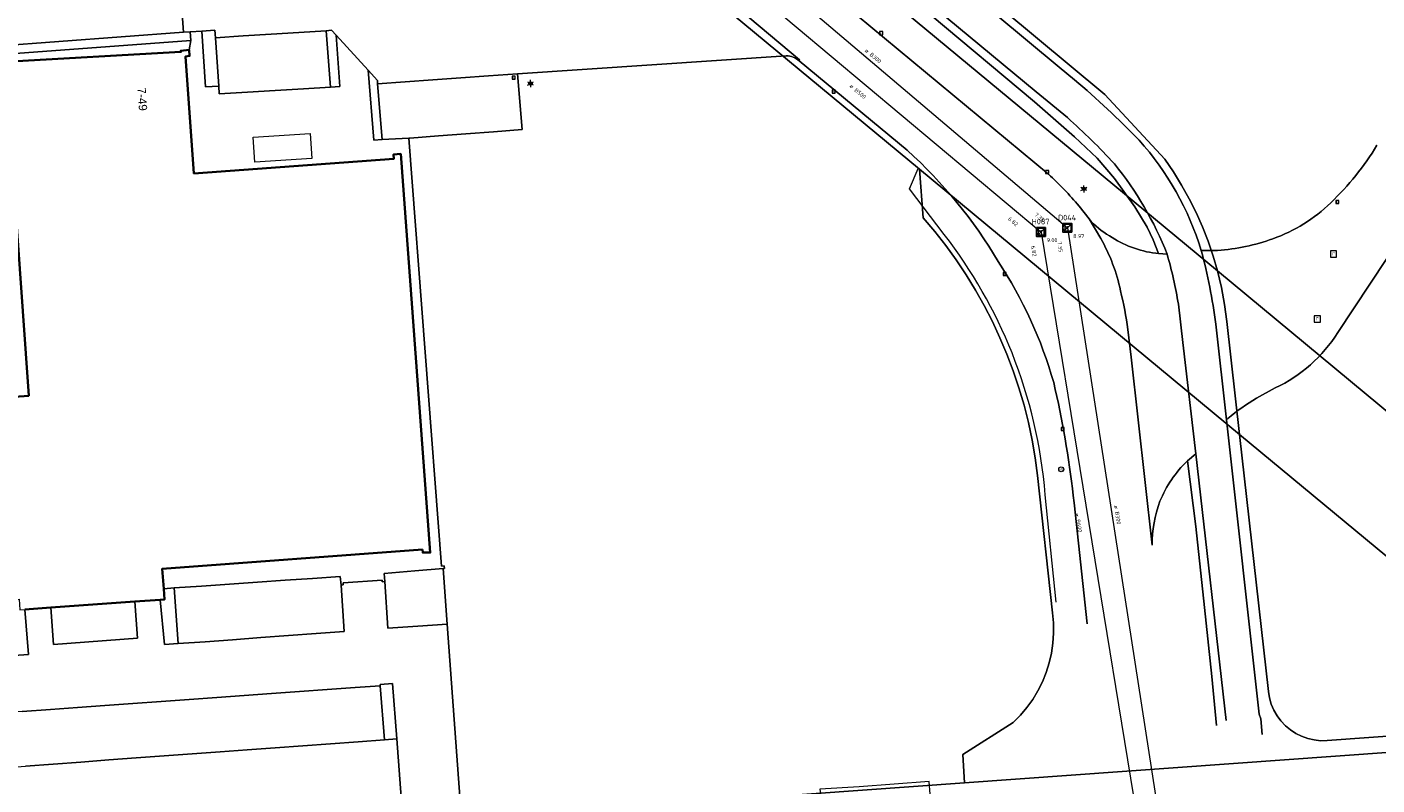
# Model space of a CAD drawing. Header units: metres. Extents: x 163628 to 167855, y 402678 to 405435.
# Tile 140 of 256: x 164538 to 164660, y 403246 to 403314. Entities that reach past the tile are written whole.
import ezdxf
from ezdxf.enums import TextEntityAlignment as Align

# ---------------------------------------------------------------- set-up
doc = ezdxf.new("R2010")
doc.units = ezdxf.units.M
doc.layers.get('0').update_dxf_attribs({"lineweight": 25})
for name, color, linetype, lineweight in [('X-CA190022.004-UO-BGT_Ondergrond$0$GE_203_VGOHaag_Lijn_GEM', 253, 'X-CA190022.004-UO-BGT_Ondergrond$0$Heg', 9), ('X-CA190022.004-UO-BGT_Ondergrond$0$GE_314_WGDRijbaanLokaleweg_Vlak_GEM', 253, 'Continuous', 9), ('X-CA190022.004-UO-BGT_Ondergrond$0$GE_316_WGDFietspad_Vlak_GEM', 253, 'Continuous', 9), ('X-CA190022.004-UO-BGT_Ondergrond$0$GE_317_WGDVoetpad_Vlak_GEM', 253, 'Continuous', 9), ('X-CA190022.004-UO-BGT_Ondergrond$0$GE_320_WGDParkeervlak_Vlak_GEM', 253, 'Continuous', 9), ('X-CA190022.004-UO-BGT_Ondergrond$0$GE_366_OWGBerm_groenvoorziening_Vlak_GEM', 253, 'Continuous', 9), ('X-CA190022.004-UO-BGT_Ondergrond$0$GE_367_OWGBerm_groenvoorziening_grasenk_GEM', 253, 'Continuous', 9), ('X-CA190022.004-UO-BGT_Ondergrond$0$GE_401_OTDErf_Vlak_GEM', 253, 'Continuous', 9), ('X-CA190022.004-UO-BGT_Ondergrond$0$GE_411_OTDOpenverharding_betonstraatstenen_Vlak_GEM', 253, 'Continuous', 9), ('X-CA190022.004-UO-BGT_Ondergrond$0$GE_4502_GBKN_Huisnummer_Lijn_GEM', 7, 'Continuous', 9), ('X-CA190022.004-UO-BGT_Ondergrond$0$GE_476_BTDGraslandagrarisch_Vlak_GEM', 253, 'Continuous', 9), ('X-CA190022.004-UO-BGT_Ondergrond$0$GE_477_BTDGroenvoorziening_Vlak_GEM', 253, 'Continuous', 9), ('X-CA190022.004-UO-BGT_Ondergrond$0$GE_479_BTDGroenvoorziening_grasenkruida_GEM', 253, 'Continuous', 9), ('X-CA190022.004-UO-BGT_Ondergrond$0$GE_491_VGOHaag_Inrichtend_Vlak_GEM', 253, 'Continuous', 9), ('X-CA190022.004-UO-BGT_Ondergrond$0$GE_601_PNDgrondvlakpand_Vlak_MV_GEM', 34, 'Continuous', 35), ('X-CA190022.004-UO-BGT_Ondergrond$0$GE_814_BRDVerkeersbord_Punt_GEM', 253, 'Continuous', 9), ('X-CA190022.004-UO-BGT_Ondergrond$0$GE_861_PALLichtmast_Punt_GEM', 253, 'Continuous', 9), ('X-CA190022.004-UO-BGT_Ondergrond$0$GE_885_PutInspectieofRioolput_Punt_GEM', 253, 'Continuous', 9), ('X-CA190022.004-UO-BGT_Ondergrond$0$GE_886_PutKolk_Punt_GEM', 253, 'Continuous', 9), ('X-CA190022.004-UO-BGT_Ondergrond$0$N-WE-RI-PUT_INSPECTIE-S', 253, 'Continuous', 9), ('X-CA190022.004-UO-KAD_Percelen$0$B-WE-KG-GRENS_PERCEEL-GV', 150, 'Continuous', 9), ('X-CA190022.004-UO-WHM_Riolering gemeente_NLCS_v0.2$0$B-WE-RI-BOB-T18', 214, 'Continuous', 15), ('X-CA190022.004-UO-WHM_Riolering gemeente_NLCS_v0.2$0$B-WE-RI-DIAMETER-T18', 214, 'Continuous', 15), ('X-CA190022.004-UO-WHM_Riolering gemeente_NLCS_v0.2$0$B-WE-RI-HWA_TRANSPORTLEIDING-G', 214, 'X-CA190022.004-UO-WHM_Riolering gemeente_NLCS_v0.2$0$1-200 HEMELWATER', 15), ('X-CA190022.004-UO-WHM_Riolering gemeente_NLCS_v0.2$0$B-WE-RI-PUT-S', 214, 'Continuous', 15), ('X-CA190022.004-UO-WHM_Riolering gemeente_NLCS_v0.2$0$B-WE-RI-PUTDEKSELHOOGTE-T18', 214, 'Continuous', 15), ('X-CA190022.004-UO-WHM_Riolering gemeente_NLCS_v0.2$0$B-WE-RI-PUTNUMMER-T25', 214, 'Continuous', 15), ('X-CA190022.004-UO-WHM_Riolering gemeente_NLCS_v0.2$0$B-WE-RI-VWA_TRANSPORTLEIDING-G', 214, 'X-CA190022.004-UO-WHM_Riolering gemeente_NLCS_v0.2$0$1-200 VUILWATER', 15)]:
    doc.layers.add(name, color=color, linetype=linetype, lineweight=lineweight)
doc.styles.add('X-CA190022.004-UO-BGT_Ondergrond$0$BGT_NAR', font='arial.ttf', dxfattribs={"height": 1})
doc.styles.add('X-CA190022.004-UO-BGT_Ondergrond$0$NLCS-ISO', font='NLCS-ISO.ttf')
doc.styles.add('X-CA190022.004-UO-WHM_Riolering gemeente_NLCS_v0.2$0$NLCS-ISO', font='NLCS-ISO.ttf')
doc.styles.add('X-CA190022.004-UO-WHM_Riolering gemeente_NLCS_v0.2$0$NLCS-ISO-M200-T18', font='NLCS-ISO.ttf', dxfattribs={"height": 0.36})
doc.styles.add('X-CA190022.004-UO-WHM_Riolering gemeente_NLCS_v0.2$0$NLCS-ISO-M200-T25', font='NLCS-ISO.ttf', dxfattribs={"height": 0.5})
doc.linetypes.add('X-CA190022.004-UO-BGT_Ondergrond$0$Heg', pattern='A,5,-1.5,[2,dgnlstyle-meierijstad.shx,S=0.007937,R=45,X=0,Y=0],-1.5', length=8)
doc.linetypes.add('X-CA190022.004-UO-WHM_Riolering gemeente_NLCS_v0.2$0$1-200 HEMELWATER', pattern='A,1.5,-0.6,["HWA",X-CA190022.004-UO-WHM_Riolering gemeente_NLCS_v0.2$0$NLCS-ISO,S=0.24,R=0,X=-0.5,Y=-0.12],-0.3', length=2.4)
doc.linetypes.add('X-CA190022.004-UO-WHM_Riolering gemeente_NLCS_v0.2$0$1-200 VUILWATER', pattern='A,1.5,-0.6,["DWA",X-CA190022.004-UO-WHM_Riolering gemeente_NLCS_v0.2$0$NLCS-ISO,S=0.24,R=0,X=-0.5,Y=-0.12],-0.3', length=2.4)

# ---------------------------------------------------------------- blocks, each defined once
blk = doc.blocks.new('X-CA190022.004-UO-BGT_Ondergrond$0$SRI-KOLK-SO')
at = {"color": 0, "linetype": 'ByBlock', "lineweight": 18}
blk.add_lwpolyline([(-1.125, -1.125), (1.125, -1.125), (1.125, 1.125), (-1.125, 1.125)], close=True, dxfattribs=at)
at = {"color": 0, "linetype": 'ByBlock', "lineweight": 18, "style": 'X-CA190022.004-UO-BGT_Ondergrond$0$NLCS-ISO'}
blk.add_text('k', height=1.5, dxfattribs=at).set_placement((0, 0), align=Align.MIDDLE_CENTER)
blk = doc.blocks.new('X-CA190022.004-UO-BGT_Ondergrond$0$IMGEOKolk')
at = {"xscale": 5, "yscale": 5, "zscale": 5}
blk.add_blockref('X-CA190022.004-UO-BGT_Ondergrond$0$SRI-KOLK-SO', (0, 0), dxfattribs=at)
blk = doc.blocks.new('X-CA190022.004-UO-BGT_Ondergrond$0$SIE-WEG_PAAL_VERKEERSBORD-SO')
at = {"linetype": 'ByBlock', "lineweight": 18}
blk.add_circle((0, 0), 1.5, dxfattribs=at)
at = {"linetype": 'ByBlock', "lineweight": 18, "style": 'X-CA190022.004-UO-BGT_Ondergrond$0$NLCS-ISO'}
blk.add_text('vb', height=1.5, dxfattribs=at).set_placement((0, 0.13), align=Align.MIDDLE_CENTER)
blk = doc.blocks.new('X-CA190022.004-UO-BGT_Ondergrond$0$IMGEOVerkeersbord')
at = {"xscale": 5, "yscale": 5, "zscale": 5}
blk.add_blockref('X-CA190022.004-UO-BGT_Ondergrond$0$SIE-WEG_PAAL_VERKEERSBORD-SO', (0, 0), dxfattribs=at)
blk = doc.blocks.new('X-CA190022.004-UO-BGT_Ondergrond$0$SRI-PUT_INSPECTIEPUT_RIOOLPUT-SO')
at = {"color": 0, "linetype": 'ByBlock', "lineweight": 18}
blk.add_lwpolyline([(-1.12, -1.12), (1.12, -1.12), (1.12, 1.12), (-1.12, 1.12)], close=True, dxfattribs=at)
at = {"color": 0, "linetype": 'ByBlock', "lineweight": 18, "style": 'X-CA190022.004-UO-BGT_Ondergrond$0$NLCS-ISO'}
blk.add_text('r', height=1.5, dxfattribs=at).set_placement((0, 0.28), align=Align.MIDDLE_CENTER)
blk = doc.blocks.new('X-CA190022.004-UO-BGT_Ondergrond$0$IMGEOInspectierioolput')
at = {"layer": 'X-CA190022.004-UO-BGT_Ondergrond$0$N-WE-RI-PUT_INSPECTIE-S', "xscale": 10, "yscale": 10, "zscale": 10}
blk.add_blockref('X-CA190022.004-UO-BGT_Ondergrond$0$SRI-PUT_INSPECTIEPUT_RIOOLPUT-SO', (0, 0), dxfattribs=at)
blk = doc.blocks.new('X-CA190022.004-UO-BGT_Ondergrond$0$N-SIE-WEG_LICHTMAST-SO')
h = blk.add_hatch(color=256)
h.paths.add_polyline_path([(1.16, 0.5, 0.658505), (-1.16, 0.5)])
h.paths.add_polyline_path([(-1.16, -0.5, 0.658505), (1.16, -0.5)])
at = {"flags": 128}
for points in [[(-2.19, 1.27), (-1.1, 0.63)], [(-1.16, 0.5), (1.16, 0.5)], [(0, 1.27), (0, 2.53)], [(1.1, 0.63), (2.19, 1.27)], [(-2.19, -1.27), (-1.1, -0.63)], [(-1.16, -0.5), (1.16, -0.5)], [(0, -1.27), (0, -2.53)], [(2.19, -1.27), (1.1, -0.63)]]:
    blk.add_lwpolyline(points, dxfattribs=at)
at = {"ltscale": 0.5}
blk.add_circle((0, 0), 1.27, dxfattribs=at)
at = {"style": 'X-CA190022.004-UO-BGT_Ondergrond$0$NLCS-ISO'}
blk.add_attdef('TYPE', text='', height=1.8, dxfattribs=at).set_placement((0, 2.53), align=Align.BOTTOM_CENTER)
blk = doc.blocks.new('X-CA190022.004-UO-BGT_Ondergrond$0$IMGEOLichtmastpaal')
at = {"xscale": 5, "yscale": 5, "zscale": 5}
blk.add_blockref('X-CA190022.004-UO-BGT_Ondergrond$0$N-SIE-WEG_LICHTMAST-SO', (0, 6.4), dxfattribs=at)
blk = doc.blocks.new('X-CA190022.004-UO-WHM_Riolering gemeente_NLCS_v0.2$0$B-SRI-PUT_BETON-SO')
blk.add_line((-1.41, -1.41), (1.41, 1.41))
at = {"lineweight": -3, "flags": 128}
blk.add_lwpolyline([(2, -2), (2, 2), (-2, 2), (-2, -2)], close=True, dxfattribs=at)
at = {"lineweight": -3}
blk.add_circle((0, 0), 2, dxfattribs=at)

msp = doc.modelspace()

# ---------------------------------------------------------------- linework, layer by layer
at = {"layer": 'X-CA190022.004-UO-BGT_Ondergrond$0$GE_203_VGOHaag_Lijn_GEM'}
for p, q in [((164617.506, 403299.559), (164618.283, 403301.409)), ((164620.624, 403295.474), (164617.506, 403299.559)), ((164630.718, 403262.371), (164629.719, 403272.033))]:
    msp.add_line(p, q, dxfattribs=at)
for centre, radius, start, end in [((164584.771, 403267.887), 45.238, 21.95335, 37.57687), ((164585.64, 403268.442), 44.225, 4.65733, 21.70661)]:
    msp.add_arc(centre, radius, start, end, dxfattribs=at)
at = {"layer": 'X-CA190022.004-UO-BGT_Ondergrond$0$GE_314_WGDRijbaanLokaleweg_Vlak_GEM', "flags": 128}
for points in [[(164617.292, 403303.039), (164607.57, 403311.093), (164607.596, 403311.189), (164599.386, 403318.093), (164599.271, 403317.98), (164593.903, 403322.46), (164566.317, 403345.335), (164566.403, 403345.471), (164557.209, 403353.318), (164557.112, 403353.201), (164548.239, 403361.246), (164539.592, 403369.466), (164531.375, 403377.556), (164523.138, 403386.194), (164518.659, 403391.015), (164515.969, 403393.893), (164510.065, 403400.491), (164504.175, 403407.392), (164501.64, 403410.476), (164499.297, 403413.326)], [(164579.117, 403354.037), (164579.084, 403353.672), (164569.233, 403361.876), (164569.461, 403361.999), (164584.99, 403369.446), (164602.971, 403378.109), (164621.229, 403386.93), (164641.329, 403396.645), (164650.463, 403401.053), (164660.357, 403392.425), (164676.143, 403378.677), (164691.857, 403364.957), (164700.034, 403357.793), (164702.132, 403355.987), (164700.254, 403353.166), (164696.844, 403348.008), (164684.048, 403328.779), (164672.41, 403311.264), (164660.432, 403293.2), (164656.071, 403286.631)], [(164574.001, 403347.515), (164582.261, 403340.668), (164582.878, 403340.091), (164605.498, 403321.288), (164607.853, 403319.29), (164630.006, 403300.896)], [(164599.271, 403317.98), (164599.386, 403318.093), (164607.596, 403311.189), (164607.57, 403311.093)], [(164606.388, 403311.553), (164582.18, 403309.926), (164579.567, 403309.737), (164577.065, 403309.556), (164574.562, 403309.375), (164572.069, 403309.194), (164569.583, 403309.014), (164569.563, 403309.327), (164568.722, 403310.246), (164565.84, 403313.394), (164565.427, 403313.845), (164564.953, 403313.794), (164562.493, 403313.641), (164559.998, 403313.487), (164557.482, 403313.331), (164554.989, 403313.176), (164554.931, 403313.866), (164553.743, 403313.78), (164552.697, 403313.704), (164552.096, 403313.661), (164551.898, 403316.624)], [(164632.768, 403298.025), (164633.22, 403297.429), (164633.668, 403296.86), (164634.715, 403295.106)], [(164634.715, 403295.106), (164633.668, 403296.86)], [(164639.668, 403293.769), (164639.937, 403293.748), (164640.7, 403293.689)], [(164643.779, 403294.027), (164643.987, 403294.009), (164645.245, 403294.029)], [(164641.712, 403289.183), (164642.112, 403285.751)], [(164637.17, 403286.906), (164637.447, 403284.427), (164639.341, 403267.495)], [(164639.341, 403267.495), (164637.447, 403284.427), (164637.17, 403286.906)], [(164646.176, 403278.893), (164646.046, 403278.779), (164645.08, 403287.403)], [(164642.112, 403285.751), (164643.284, 403275.704), (164642.524, 403275.078)], [(164650.446, 403281.651), (164648.759, 403280.734)], [(164633.489, 403260.413), (164632.312, 403271.303), (164632.241, 403271.961)], [(164536.836, 403257.553), (164538.135, 403257.652), (164537.8, 403261.701), (164540.133, 403261.872), (164540.39, 403258.567), (164547.969, 403259.134), (164547.729, 403262.426), (164549.985, 403262.59), (164550.377, 403258.547), (164551.632, 403258.632), (164554.06, 403258.81), (164556.526, 403258.99), (164559.058, 403259.175), (164561.553, 403259.358), (164564.047, 403259.54), (164566.576, 403259.725), (164566.288, 403263.908), (164566.493, 403263.94), (164566.472, 403264.108), (164569.987, 403264.356), (164569.999, 403264.19), (164570.219, 403264.212), (164570.492, 403260.014), (164573.199, 403260.199), (164575.845, 403260.38), (164577.015, 403244.446)], [(164571.842, 403242.808), (164571.3, 403250.05), (164570.926, 403255.043), (164569.818, 403254.942), (164569.825, 403254.844), (164567.549, 403254.68), (164565.05, 403254.499), (164562.538, 403254.318), (164560.026, 403254.137)], [(164560.026, 403254.137), (164557.563, 403253.959), (164555.101, 403253.781), (164552.6, 403253.601), (164550.076, 403253.418), (164547.536, 403253.235), (164545.011, 403253.053), (164542.548, 403252.875), (164540.114, 403252.699), (164537.577, 403252.516), (164535.099, 403252.337), (164532.599, 403252.157), (164530.097, 403251.976), (164527.382, 403251.78), (164527.378, 403251.839), (164526.257, 403251.758), (164526.626, 403246.795), (164527.15, 403239.73)]]:
    msp.add_lwpolyline(points, dxfattribs=at)
at = {"layer": 'X-CA190022.004-UO-BGT_Ondergrond$0$GE_314_WGDRijbaanLokaleweg_Vlak_GEM'}
for centre, radius, start, end in [((164606.377, 403309.776), 1.777, 47.8315, 89.63942), ((164637.979, 403316.637), 25.303, 313.62782, 328.72137), ((164589.101, 403271.662), 42.181, 30.41564, 48.06161), ((164645.405, 403308.621), 14.379, 289.59934, 314.24917), ((164639.305, 403301.771), 7.477, 221.06494, 239.41621), ((164620.831, 403287.139), 16.007, 11.76963, 29.84907), ((164640.984, 403303.597), 9.916, 236.43177, 262.37479), ((164643.876, 403312.945), 18.966, 274.14086, 289.56922), ((164592.265, 403280.47), 53.268, 7.47891, 14.74479), ((164593.057, 403271.504), 38.908, 15.87836, 33.56757), ((164597.92, 403281.223), 39.66, 8.2381, 13.38468), ((164545.921, 403262.295), 86.86, 6.38927, 13.21321), ((164658.15, 403264.826), 18.474, 120.55393, 130.40384), ((164649.91, 403267.387), 10.663, 133.83936, 157.63094), ((164651.249, 403267.399), 11.908, 160.13781, 179.53855)]:
    msp.add_arc(centre, radius, start, end, dxfattribs=at)
at = {"layer": 'X-CA190022.004-UO-BGT_Ondergrond$0$GE_314_WGDRijbaanLokaleweg_Vlak_GEM', "extrusion": (0, 0, -1)}
for centre, radius, start, end in [((-164606.996, 403275.996), 33.904, 132.74032, 139.47678), ((-164620.831, 403287.139), 16.007, 150.15093, 168.23037), ((-164603.414, 403282.948), 38.802, 163.93034, 170.75368), ((-164597.92, 403281.223), 39.66, 166.61532, 171.7619), ((-164644.624, 403293.894), 13.557, 212.39397, 244.56695)]:
    msp.add_arc(centre, radius, start, end, dxfattribs=at)
at = {"layer": 'X-CA190022.004-UO-BGT_Ondergrond$0$GE_316_WGDFietspad_Vlak_GEM', "flags": 128}
for points in [[(164559.739, 403369.59), (164564.605, 403365.734), (164569.233, 403361.876), (164579.084, 403353.672), (164630.99, 403310.525), (164632.356, 403309.389)], [(164631.725, 403305.98), (164628.906, 403308.318), (164611.754, 403322.541), (164607.923, 403325.757), (164578.836, 403349.938), (164565.796, 403360.798), (164557.84, 403367.195)], [(164646.023, 403251.703), (164643.284, 403275.704), (164642.112, 403285.751), (164641.712, 403289.183)], [(164645.08, 403287.403), (164646.046, 403278.779), (164649.001, 403252.281), (164649.132, 403251.86), (164649.26, 403250.462)]]:
    msp.add_lwpolyline(points, dxfattribs=at)
at = {"layer": 'X-CA190022.004-UO-BGT_Ondergrond$0$GE_316_WGDFietspad_Vlak_GEM', "extrusion": (0, 0, -1)}
for centre, radius, start, end in [((-164577.469, 403244.782), 84.774, 130.3495, 135.72871), ((-164618.243, 403286.158), 26.721, 138.22597, 162.87244), ((-164592.265, 403280.47), 53.268, 165.25521, 172.52109)]:
    msp.add_arc(centre, radius, start, end, dxfattribs=at)
at = {"layer": 'X-CA190022.004-UO-BGT_Ondergrond$0$GE_316_WGDFietspad_Vlak_GEM'}
for centre, radius, start, end in [((164594.973, 403264.485), 55.43, 42.33812, 48.46837), ((164612.509, 403282.657), 30.273, 21.37216, 39.26772), ((164603.414, 403282.948), 38.802, 9.24632, 16.06966)]:
    msp.add_arc(centre, radius, start, end, dxfattribs=at)
at = {"layer": 'X-CA190022.004-UO-BGT_Ondergrond$0$GE_317_WGDVoetpad_Vlak_GEM', "flags": 128}
for points in [[(164571.043, 403302.26), (164553.037, 403300.954), (164552.271, 403311.478), (164552.651, 403311.539), (164552.598, 403312.082), (164552.754, 403312.916), (164552.697, 403313.704), (164553.743, 403313.78), (164554.065, 403308.75), (164555.268, 403308.827), (164555.313, 403308.121), (164557.86, 403308.277), (164560.361, 403308.431), (164562.905, 403308.587), (164565.327, 403308.736), (164566.181, 403308.788), (164565.84, 403313.394), (164568.722, 403310.246), (164569.231, 403303.959), (164569.989, 403304), (164572.388, 403304.13), (164575.345, 403265.607), (164575.58, 403265.64), (164575.608, 403265.408), (164575.483, 403265.385), (164572.922, 403265.174), (164570.171, 403264.948), (164570.219, 403264.212), (164569.999, 403264.19), (164569.987, 403264.356), (164566.472, 403264.108), (164566.493, 403263.94), (164566.288, 403263.908), (164566.21, 403264.675), (164563.732, 403264.504), (164561.265, 403264.334), (164558.763, 403264.162), (164556.244, 403263.988), (164553.721, 403263.814), (164551.251, 403263.644), (164550.321, 403263.573), (164550.19, 403265.38), (164573.613, 403267.107), (164573.644, 403266.835), (164574.323, 403266.835), (164571.662, 403302.719), (164571.016, 403302.668), (164571.043, 403302.26)], [(164558.376, 403304.218), (164563.502, 403304.548), (164563.647, 403302.298), (164558.521, 403301.967), (164558.376, 403304.218)]]:
    msp.add_lwpolyline(points, dxfattribs=at)
at = {"layer": 'X-CA190022.004-UO-BGT_Ondergrond$0$GE_320_WGDParkeervlak_Vlak_GEM', "flags": 128}
for points in [[(164564.953, 403313.794), (164565.327, 403308.736), (164562.905, 403308.587), (164560.361, 403308.431), (164557.86, 403308.277), (164555.313, 403308.121), (164555.268, 403308.827), (164554.989, 403313.176), (164557.482, 403313.331), (164559.998, 403313.487), (164562.493, 403313.641), (164564.953, 403313.794)], [(164582.18, 403309.926), (164582.604, 403304.914), (164580.032, 403304.717), (164577.544, 403304.526), (164575.065, 403304.335), (164572.488, 403304.138), (164572.388, 403304.13), (164569.989, 403304), (164569.583, 403309.014), (164572.069, 403309.194), (164574.562, 403309.375), (164577.065, 403309.556), (164579.567, 403309.737), (164582.18, 403309.926)], [(164566.288, 403263.908), (164566.576, 403259.725), (164564.047, 403259.54), (164561.553, 403259.358), (164559.058, 403259.175), (164556.526, 403258.99), (164554.06, 403258.81), (164551.632, 403258.632), (164551.251, 403263.644), (164553.721, 403263.814), (164556.244, 403263.988), (164558.763, 403264.162), (164561.265, 403264.334), (164563.732, 403264.504), (164566.21, 403264.675), (164566.288, 403263.908)], [(164575.483, 403265.385), (164575.845, 403260.38), (164573.199, 403260.199), (164570.492, 403260.014), (164570.219, 403264.212), (164570.171, 403264.948), (164572.922, 403265.174), (164575.483, 403265.385)], [(164537.577, 403252.516), (164540.114, 403252.699), (164542.548, 403252.875), (164545.011, 403253.053), (164547.536, 403253.235), (164550.076, 403253.418), (164552.6, 403253.601), (164555.101, 403253.781), (164557.563, 403253.959), (164560.026, 403254.137), (164562.538, 403254.318), (164565.05, 403254.499), (164567.549, 403254.68), (164569.825, 403254.844)], [(164569.825, 403254.844), (164570.193, 403249.967), (164567.824, 403249.795), (164565.333, 403249.613), (164562.851, 403249.433), (164560.349, 403249.251), (164557.829, 403249.067), (164555.4, 403248.89), (164552.888, 403248.708), (164550.362, 403248.524), (164547.849, 403248.341), (164545.379, 403248.161), (164542.859, 403247.978), (164540.359, 403247.796), (164537.877, 403247.615)]]:
    msp.add_lwpolyline(points, dxfattribs=at)
at = {"layer": 'X-CA190022.004-UO-BGT_Ondergrond$0$GE_366_OWGBerm_groenvoorziening_Vlak_GEM', "flags": 128}
for points in [[(164552.754, 403312.916), (164535.324, 403311.626), (164535.225, 403312.42), (164552.096, 403313.661), (164552.697, 403313.704), (164552.754, 403312.916)], [(164554.989, 403313.176), (164555.268, 403308.827), (164554.065, 403308.75), (164553.743, 403313.78), (164554.931, 403313.866), (164554.989, 403313.176)], [(164565.84, 403313.394), (164566.181, 403308.788), (164565.327, 403308.736), (164564.953, 403313.794), (164565.427, 403313.845), (164565.84, 403313.394)], [(164569.583, 403309.014), (164569.989, 403304), (164569.231, 403303.959), (164568.722, 403310.246), (164569.563, 403309.327), (164569.583, 403309.014)], [(164558.376, 403304.218), (164563.502, 403304.548), (164563.647, 403302.298), (164558.521, 403301.967), (164558.376, 403304.218)], [(164551.251, 403263.644), (164551.632, 403258.632), (164550.377, 403258.547), (164549.985, 403262.59), (164550.39, 403262.62), (164550.321, 403263.573), (164551.251, 403263.644)], [(164537.8, 403261.701), (164538.135, 403257.652), (164536.836, 403257.553), (164536.827, 403257.669), (164536.46, 403262.568), (164537.301, 403262.628), (164537.37, 403261.67), (164537.8, 403261.701)], [(164570.926, 403255.043), (164571.3, 403250.05), (164570.193, 403249.967), (164569.825, 403254.844), (164569.818, 403254.942), (164570.926, 403255.043)]]:
    msp.add_lwpolyline(points, dxfattribs=at)
at = {"layer": 'X-CA190022.004-UO-BGT_Ondergrond$0$GE_367_OWGBerm_groenvoorziening_grasenk_GEM', "flags": 128}
for points in [[(164630.006, 403300.896), (164607.853, 403319.29), (164610.508, 403322.423), (164610.527, 403322.441), (164610.546, 403322.459)], [(164610.546, 403322.459), (164613.486, 403320.181), (164619.344, 403315.276), (164628.742, 403307.402), (164632.362, 403304.242), (164634.394, 403302.322), (164635.966, 403300.512), (164637.791, 403297.956), (164638.902, 403296.13), (164639.442, 403294.987), (164639.937, 403293.748), (164639.668, 403293.769)], [(164633.668, 403296.86), (164633.22, 403297.429), (164632.768, 403298.025)], [(164642.524, 403275.078), (164643.277, 403269.192), (164644.06, 403261.89), (164644.737, 403255.666), (164645.156, 403251.278)], [(164527.15, 403239.73), (164526.626, 403246.795), (164527.681, 403246.873), (164530.441, 403247.074), (164532.961, 403247.257), (164535.434, 403247.437), (164537.877, 403247.615), (164540.359, 403247.796), (164542.859, 403247.978), (164545.379, 403248.161), (164547.849, 403248.341), (164550.362, 403248.524), (164552.888, 403248.708), (164555.4, 403248.89), (164557.829, 403249.067), (164560.349, 403249.251), (164562.851, 403249.433), (164565.333, 403249.613), (164567.824, 403249.795), (164570.193, 403249.967), (164571.3, 403250.05)], [(164571.3, 403250.05), (164571.842, 403242.808)]]:
    msp.add_lwpolyline(points, dxfattribs=at)
at = {"layer": 'X-CA190022.004-UO-BGT_Ondergrond$0$GE_367_OWGBerm_groenvoorziening_grasenk_GEM'}
msp.add_arc((164606.996, 403275.996), 33.904, 40.52322, 47.25968, dxfattribs=at)
at = {"layer": 'X-CA190022.004-UO-BGT_Ondergrond$0$GE_367_OWGBerm_groenvoorziening_grasenk_GEM', "extrusion": (0, 0, -1)}
for centre, radius, start, end in [((-164639.305, 403301.771), 7.477, 300.58379, 318.93506), ((-164640.984, 403303.597), 9.916, 277.62521, 303.56823), ((-164649.91, 403267.387), 10.663, 22.36906, 46.16064), ((-164651.249, 403267.399), 11.908, 0.46145, 19.86219)]:
    msp.add_arc(centre, radius, start, end, dxfattribs=at)
at = {"layer": 'X-CA190022.004-UO-BGT_Ondergrond$0$GE_401_OTDErf_Vlak_GEM', "flags": 128}
msp.add_lwpolyline([(164536.033, 403310.998), (164538.161, 403280.949), (164516.713, 403279.433), (164514.139, 403315.773), (164535.587, 403317.289), (164551.76, 403318.21), (164554.662, 403318.424), (164554.716, 403317.672), (164534.927, 403316.256), (164534.927, 403315.363), (164551.898, 403316.624), (164552.096, 403313.661), (164535.225, 403312.42), (164535.324, 403311.626), (164552.754, 403312.916), (164552.598, 403312.082), (164551.852, 403312.009), (164551.862, 403311.9), (164536.033, 403310.998)], dxfattribs=at)
at = {"layer": 'X-CA190022.004-UO-BGT_Ondergrond$0$GE_411_OTDOpenverharding_betonstraatstenen_Vlak_GEM', "flags": 128}
msp.add_lwpolyline([(164547.729, 403262.426), (164547.969, 403259.134), (164540.39, 403258.567), (164540.133, 403261.872), (164547.729, 403262.426)], dxfattribs=at)
at = {"layer": 'X-CA190022.004-UO-BGT_Ondergrond$0$GE_476_BTDGraslandagrarisch_Vlak_GEM', "flags": 128}
for points in [[(164656.071, 403286.631), (164660.432, 403293.2), (164672.41, 403311.264), (164684.048, 403328.779), (164696.844, 403348.008), (164700.254, 403353.166), (164702.132, 403355.987), (164700.034, 403357.793), (164691.857, 403364.957), (164676.143, 403378.677), (164660.357, 403392.425), (164650.463, 403401.053), (164641.329, 403396.645), (164621.229, 403386.93), (164602.971, 403378.109), (164584.99, 403369.446), (164569.461, 403361.999), (164569.233, 403361.876), (164564.605, 403365.734), (164559.739, 403369.59)], [(164632.356, 403309.389), (164630.99, 403310.525), (164579.084, 403353.672)], [(164645.245, 403294.029), (164643.987, 403294.009), (164643.779, 403294.027)], [(164648.759, 403280.734), (164650.446, 403281.651)], [(164649.26, 403250.462), (164649.132, 403251.86), (164649.001, 403252.281), (164646.046, 403278.779), (164646.176, 403278.893)]]:
    msp.add_lwpolyline(points, dxfattribs=at)
at = {"layer": 'X-CA190022.004-UO-BGT_Ondergrond$0$GE_476_BTDGraslandagrarisch_Vlak_GEM'}
for centre, radius, start, end in [((164577.469, 403244.782), 84.774, 44.27129, 49.6505), ((164618.243, 403286.158), 26.721, 17.12756, 41.77403), ((164644.624, 403293.894), 13.557, 295.43305, 327.60603)]:
    msp.add_arc(centre, radius, start, end, dxfattribs=at)
at = {"layer": 'X-CA190022.004-UO-BGT_Ondergrond$0$GE_476_BTDGraslandagrarisch_Vlak_GEM', "extrusion": (0, 0, -1)}
for centre, radius, start, end in [((-164637.979, 403316.637), 25.303, 211.27863, 226.37218), ((-164645.405, 403308.621), 14.379, 225.75083, 250.40066), ((-164643.876, 403312.945), 18.966, 250.43078, 265.85914), ((-164658.15, 403264.826), 18.474, 49.59616, 59.44607)]:
    msp.add_arc(centre, radius, start, end, dxfattribs=at)
at = {"layer": 'X-CA190022.004-UO-BGT_Ondergrond$0$GE_477_BTDGroenvoorziening_Vlak_GEM', "flags": 128}
for points in [[(164640.7, 403293.689), (164639.937, 403293.748), (164639.442, 403294.987), (164638.902, 403296.13), (164637.791, 403297.956), (164635.966, 403300.512), (164634.394, 403302.322), (164632.362, 403304.242), (164628.742, 403307.402), (164619.344, 403315.276), (164613.486, 403320.181), (164610.546, 403322.459)], [(164611.754, 403322.541), (164628.906, 403308.318), (164631.725, 403305.98)], [(164645.156, 403251.278), (164644.737, 403255.666), (164644.06, 403261.89), (164643.277, 403269.192), (164642.524, 403275.078), (164643.284, 403275.704)], [(164643.284, 403275.704), (164646.023, 403251.703)]]:
    msp.add_lwpolyline(points, dxfattribs=at)
at = {"layer": 'X-CA190022.004-UO-BGT_Ondergrond$0$GE_477_BTDGroenvoorziening_Vlak_GEM', "extrusion": (0, 0, -1)}
for centre, radius, start, end in [((-164594.973, 403264.485), 55.43, 131.53163, 137.66188), ((-164612.509, 403282.657), 30.273, 140.73228, 158.62784)]:
    msp.add_arc(centre, radius, start, end, dxfattribs=at)
at = {"layer": 'X-CA190022.004-UO-BGT_Ondergrond$0$GE_479_BTDGroenvoorziening_grasenkruida_GEM', "flags": 128}
for points in [[(164619.356, 403245.081), (164619.268, 403246.221), (164612.951, 403245.758), (164609.412, 403245.527), (164609.556, 403244.4), (164604.639, 403244.062), (164604.54, 403244.943), (164583.045, 403243.546), (164577.148, 403243.161), (164577.015, 403244.446), (164575.845, 403260.38), (164575.483, 403265.385), (164575.608, 403265.408), (164575.58, 403265.64), (164575.345, 403265.607), (164572.388, 403304.13), (164572.488, 403304.138), (164575.065, 403304.335), (164577.544, 403304.526), (164580.032, 403304.717), (164582.604, 403304.914), (164582.18, 403309.926), (164606.388, 403311.553)], [(164607.57, 403311.093), (164617.292, 403303.039)], [(164632.241, 403271.961), (164632.312, 403271.303), (164633.489, 403260.413)]]:
    msp.add_lwpolyline(points, dxfattribs=at)
at = {"layer": 'X-CA190022.004-UO-BGT_Ondergrond$0$GE_479_BTDGroenvoorziening_grasenkruida_GEM', "extrusion": (0, 0, -1)}
for centre, radius, start, end in [((-164606.377, 403309.776), 1.777, 90.36058, 132.1685), ((-164589.101, 403271.662), 42.181, 131.93839, 149.58436), ((-164593.057, 403271.504), 38.908, 146.43243, 164.12164), ((-164545.921, 403262.295), 86.86, 166.78679, 173.61073)]:
    msp.add_arc(centre, radius, start, end, dxfattribs=at)
at = {"layer": 'X-CA190022.004-UO-BGT_Ondergrond$0$GE_491_VGOHaag_Inrichtend_Vlak_GEM', "flags": 128}
for points in [[(164640.7, 403293.689), (164639.937, 403293.748), (164639.442, 403294.987), (164638.902, 403296.13), (164637.791, 403297.956), (164635.966, 403300.512), (164634.394, 403302.322), (164632.362, 403304.242), (164628.742, 403307.402), (164619.344, 403315.276), (164613.486, 403320.181), (164610.546, 403322.459)], [(164611.754, 403322.541), (164628.906, 403308.318), (164631.725, 403305.98)], [(164645.156, 403251.278), (164644.737, 403255.666), (164644.06, 403261.89), (164643.277, 403269.192), (164642.524, 403275.078), (164643.284, 403275.704)], [(164643.284, 403275.704), (164646.023, 403251.703)]]:
    msp.add_lwpolyline(points, dxfattribs=at)
at = {"layer": 'X-CA190022.004-UO-BGT_Ondergrond$0$GE_491_VGOHaag_Inrichtend_Vlak_GEM', "extrusion": (0, 0, -1)}
for centre, radius, start, end in [((-164594.973, 403264.485), 55.43, 131.53163, 137.66188), ((-164612.509, 403282.657), 30.273, 140.73228, 158.62784)]:
    msp.add_arc(centre, radius, start, end, dxfattribs=at)
at = {"layer": 'X-CA190022.004-UO-BGT_Ondergrond$0$GE_601_PNDgrondvlakpand_Vlak_MV_GEM', "flags": 128}
for points in [[(164516.713, 403279.433), (164538.161, 403280.949), (164536.033, 403310.998), (164551.862, 403311.9), (164551.852, 403312.009), (164552.598, 403312.082), (164552.651, 403311.539), (164552.271, 403311.478), (164553.037, 403300.954), (164571.043, 403302.26), (164571.016, 403302.668), (164571.662, 403302.719), (164574.323, 403266.835), (164573.644, 403266.835), (164573.613, 403267.107)], [(164573.613, 403267.107), (164550.19, 403265.38), (164550.321, 403263.573), (164550.39, 403262.62), (164549.985, 403262.59), (164547.729, 403262.426), (164540.133, 403261.872), (164537.8, 403261.701)]]:
    msp.add_lwpolyline(points, dxfattribs=at)
at = {"layer": 'X-CA190022.004-UO-KAD_Percelen$0$B-WE-KG-GRENS_PERCEEL-GV', "flags": 128}
for points in [[(164534.917, 403373.194), (164544.858, 403363.307), (164553.433, 403355.5), (164562.586, 403347.655), (164575.912, 403336.539), (164618.408, 403301.344), (164647.229, 403277.474), (164646.09, 403287.642), (164645.879, 403289.168), (164645.594, 403290.681), (164645.235, 403292.179), (164589.027, 403338.734), (164568.964, 403355.35), (164559.715, 403363.08), (164551.044, 403370.772), (164541.039, 403380.582), (164528.767, 403392.981)], [(164528.767, 403392.981), (164541.039, 403380.582), (164551.044, 403370.772), (164559.715, 403363.08), (164568.964, 403355.35), (164589.027, 403338.734), (164645.235, 403292.179), (164644.844, 403293.524), (164644.392, 403294.849), (164643.882, 403296.153), (164643.313, 403297.433), (164642.687, 403298.686), (164642.006, 403299.909), (164641.27, 403301.101), (164640.482, 403302.258), (164635.102, 403308.06), (164595.119, 403341.313), (164577.825, 403355.696), (164566.594, 403365.264), (164555.693, 403375.191), (164545.1, 403385.464), (164536.42, 403392.642)], [(164680.447, 403377.432), (164595.119, 403341.313), (164635.102, 403308.06), (164640.482, 403302.258), (164641.27, 403301.101), (164642.006, 403299.909), (164642.687, 403298.686), (164643.313, 403297.433), (164643.882, 403296.153), (164644.392, 403294.849), (164644.844, 403293.524), (164645.235, 403292.179), (164692.989, 403252.628)], [(164467.899, 403234.987), (164622.453, 403246.109), (164622.307, 403248.668), (164626.844, 403251.536), (164627.482, 403252.181), (164628.066, 403252.874), (164628.594, 403253.611), (164629.063, 403254.387), (164629.468, 403255.199), (164629.808, 403256.039), (164630.081, 403256.904), (164630.284, 403257.788), (164630.418, 403258.684), (164630.479, 403259.589), (164630.469, 403260.496), (164630.388, 403261.399), (164629.028, 403273.767), (164628.815, 403275.367), (164628.54, 403276.957), (164628.205, 403278.535), (164627.809, 403280.099), (164627.353, 403281.647), (164626.838, 403283.177), (164626.264, 403284.685), (164625.633, 403286.17), (164624.957, 403287.628), (164624.225, 403289.059), (164623.439, 403290.461), (164622.6, 403291.832), (164621.709, 403293.17), (164620.767, 403294.472), (164619.776, 403295.738), (164618.738, 403296.965), (164618.408, 403301.344), (164575.912, 403336.539)], [(164678.489, 403251.586), (164655.103, 403249.905), (164654.518, 403249.899), (164653.936, 403249.963), (164653.366, 403250.094), (164652.815, 403250.291), (164652.291, 403250.552), (164651.802, 403250.872), (164651.353, 403251.248), (164650.952, 403251.673), (164650.603, 403252.143), (164650.313, 403252.651), (164650.083, 403253.189), (164649.919, 403253.751), (164649.822, 403254.328), (164647.229, 403277.474), (164618.408, 403301.344), (164618.738, 403296.965), (164619.776, 403295.738), (164620.767, 403294.472), (164621.709, 403293.17), (164622.6, 403291.832), (164623.439, 403290.461), (164624.225, 403289.059), (164624.957, 403287.628), (164625.633, 403286.17), (164626.264, 403284.685), (164626.838, 403283.177), (164627.353, 403281.647), (164627.809, 403280.099), (164628.205, 403278.535), (164628.54, 403276.957), (164628.815, 403275.367), (164629.028, 403273.767), (164630.388, 403261.399), (164630.469, 403260.496), (164630.479, 403259.589), (164630.418, 403258.684), (164630.284, 403257.788), (164630.081, 403256.904), (164629.808, 403256.039), (164629.468, 403255.199), (164629.063, 403254.387), (164628.594, 403253.611), (164628.066, 403252.874), (164627.482, 403252.181), (164626.844, 403251.536), (164622.307, 403248.668), (164622.453, 403246.109), (164680.093, 403250.257)]]:
    msp.add_lwpolyline(points, dxfattribs=at)
for points in [[(164645.235, 403292.179), (164645.594, 403290.681), (164645.879, 403289.168), (164646.09, 403287.642), (164647.229, 403277.474), (164678.489, 403251.586), (164692.989, 403252.628)], [(164647.229, 403277.474), (164649.822, 403254.328), (164649.919, 403253.751), (164650.083, 403253.189), (164650.313, 403252.651), (164650.603, 403252.143), (164650.952, 403251.673), (164651.353, 403251.248), (164651.802, 403250.872), (164652.291, 403250.552), (164652.815, 403250.291), (164653.366, 403250.094), (164653.936, 403249.963), (164654.518, 403249.899), (164655.103, 403249.905), (164678.489, 403251.586)], [(164356.558, 403216.885), (164402.906, 403220.232), (164623.2, 403236.138), (164691.212, 403241.049), (164680.093, 403250.257), (164622.453, 403246.109), (164467.899, 403234.987), (164299.737, 403222.886), (164300.479, 403212.882), (164310.112, 403213.627), (164356.198, 403216.859)]]:
    msp.add_lwpolyline(points, close=True, dxfattribs=at)
at = {"layer": 'X-CA190022.004-UO-WHM_Riolering gemeente_NLCS_v0.2$0$B-WE-RI-HWA_TRANSPORTLEIDING-G'}
for p, q in [((164598.736, 403321.344), (164629.344, 403295.68)), ((164629.344, 403295.68), (164638.144, 403242.048))]:
    msp.add_line(p, q, dxfattribs=at)
at = {"layer": 'X-CA190022.004-UO-WHM_Riolering gemeente_NLCS_v0.2$0$B-WE-RI-VWA_TRANSPORTLEIDING-G'}
for p, q in [((164597.296, 403325.248), (164631.712, 403296.064)), ((164631.712, 403296.064), (164640, 403242.656))]:
    msp.add_line(p, q, dxfattribs=at)

# ---------------------------------------------------------------- block references
at = {"layer": 'X-CA190022.004-UO-BGT_Ondergrond$0$GE_814_BRDVerkeersbord_Punt_GEM', "xscale": 0.03, "yscale": 0.03, "zscale": 0.02}
msp.add_blockref('X-CA190022.004-UO-BGT_Ondergrond$0$IMGEOVerkeersbord', (164631.164, 403274.322), dxfattribs=at)
at = {"layer": 'X-CA190022.004-UO-BGT_Ondergrond$0$GE_861_PALLichtmast_Punt_GEM', "xscale": 0.025, "yscale": 0.025, "zscale": 0.025}
for p in [(164583.353, 403308.895), (164633.207, 403299.408)]:
    msp.add_blockref('X-CA190022.004-UO-BGT_Ondergrond$0$IMGEOLichtmastpaal', p, dxfattribs=at)
at = {"layer": 'X-CA190022.004-UO-BGT_Ondergrond$0$GE_885_PutInspectieofRioolput_Punt_GEM', "xscale": 0.025, "yscale": 0.025, "zscale": 0.025}
for p in [(164631.771, 403296.074), (164629.356, 403295.71), (164655.685, 403293.705), (164654.225, 403287.849)]:
    msp.add_blockref('X-CA190022.004-UO-BGT_Ondergrond$0$IMGEOInspectierioolput', p, dxfattribs=at)
at = {"layer": 'X-CA190022.004-UO-BGT_Ondergrond$0$GE_886_PutKolk_Punt_GEM', "xscale": 0.025, "yscale": 0.025, "zscale": 0.025}
for p in [(164614.944, 403313.586), (164581.831, 403309.585), (164610.66, 403308.337), (164629.891, 403301.095), (164656.029, 403298.386), (164626.064, 403291.909), (164631.299, 403277.948)]:
    msp.add_blockref('X-CA190022.004-UO-BGT_Ondergrond$0$IMGEOKolk', p, dxfattribs=at)
at = {"layer": 'X-CA190022.004-UO-WHM_Riolering gemeente_NLCS_v0.2$0$B-WE-RI-PUT-S', "xscale": 0.2, "yscale": 0.2, "zscale": 0.2}
for p in [(164629.344, 403295.68), (164631.712, 403296.064)]:
    msp.add_blockref('X-CA190022.004-UO-WHM_Riolering gemeente_NLCS_v0.2$0$B-SRI-PUT_BETON-SO', p, dxfattribs=at)

# ---------------------------------------------------------------- texts
at = {"layer": 'X-CA190022.004-UO-BGT_Ondergrond$0$GE_4502_GBKN_Huisnummer_Lijn_GEM', "style": 'X-CA190022.004-UO-BGT_Ondergrond$0$BGT_NAR'}
msp.add_text('7-49', height=0.75, rotation=274.2, dxfattribs=at).set_placement((164548.39, 403307.644), align=Align.MIDDLE_CENTER)
at = {"layer": 'X-CA190022.004-UO-WHM_Riolering gemeente_NLCS_v0.2$0$B-WE-RI-BOB-T18', "style": 'X-CA190022.004-UO-WHM_Riolering gemeente_NLCS_v0.2$0$NLCS-ISO-M200-T18'}
for s, rotation, p in [('7.35', 319.7043, (164628.722, 403297.185)), ('6.82', 320.0313, (164626.334, 403296.805)), ('7.35', 278.8237, (164630.802, 403294.794)), ('6.82', 279.337, (164628.434, 403294.426))]:
    msp.add_text(s, height=0.36, rotation=rotation, dxfattribs=at).set_placement(p)
at = {"layer": 'X-CA190022.004-UO-WHM_Riolering gemeente_NLCS_v0.2$0$B-WE-RI-DIAMETER-T18', "style": 'X-CA190022.004-UO-WHM_Riolering gemeente_NLCS_v0.2$0$NLCS-ISO-M200-T18'}
for s, rotation, p in [('ø B300', 319.7043, (164613.431, 403311.971)), ('ø B500', 320.0313, (164612.049, 403308.765)), ('ø B300', 278.8237, (164635.915, 403271.064)), ('ø B600', 279.337, (164632.403, 403270.357))]:
    msp.add_text(s, height=0.36, rotation=rotation, dxfattribs=at).set_placement(p)
at = {"layer": 'X-CA190022.004-UO-WHM_Riolering gemeente_NLCS_v0.2$0$B-WE-RI-PUTDEKSELHOOGTE-T18', "style": 'X-CA190022.004-UO-WHM_Riolering gemeente_NLCS_v0.2$0$NLCS-ISO-M200-T18'}
for s, p in [('9.00', (164629.859, 403294.774)), ('8.97', (164632.239, 403295.134))]:
    msp.add_text(s, height=0.36, dxfattribs=at).set_placement(p)
at = {"layer": 'X-CA190022.004-UO-WHM_Riolering gemeente_NLCS_v0.2$0$B-WE-RI-PUTNUMMER-T25', "style": 'X-CA190022.004-UO-WHM_Riolering gemeente_NLCS_v0.2$0$NLCS-ISO-M200-T25'}
for s, p in [('D044', (164630.879, 403296.734)), ('H087', (164628.499, 403296.374))]:
    msp.add_text(s, height=0.5, dxfattribs=at).set_placement(p)

doc.saveas('drawing.dxf')
